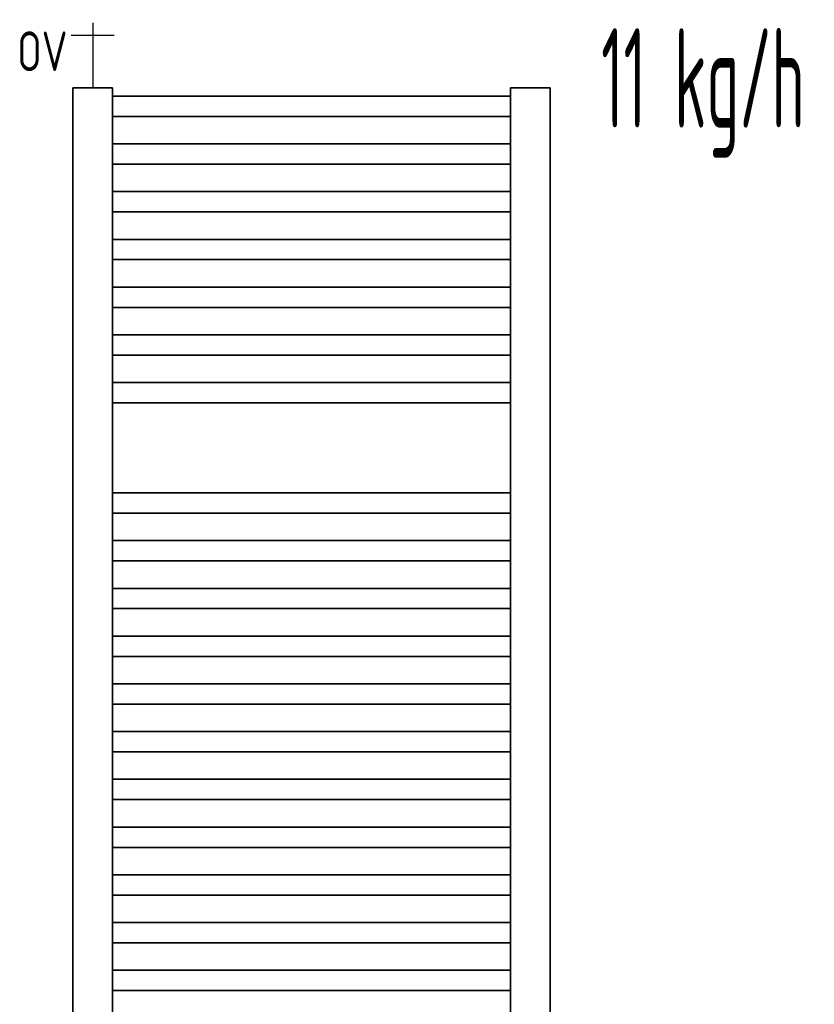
# Model space of a CAD drawing. Header units: millimetres. Extents: x 60394 to 199354, y 20895 to 166073.
# Tile 69 of 256: x 78144 to 79143, y 24632 to 25869. Entities that reach past the tile are written whole.
import ezdxf
from ezdxf.enums import TextEntityAlignment as Align

# ---------------------------------------------------------------- set-up
doc = ezdxf.new("R2010")
doc.units = ezdxf.units.MM
doc.linetypes.add('VERDECKT', pattern=[9.525, 6.35, -3.175])
for name, color, linetype, lineweight in [('JS_VYT_POPIS - OBECNĚ', 7, 'Continuous', 5), ('UT_SCHÉMA_POPIS', 7, 'VERDECKT', 5), ('UT_SCHÉMA_SYMBOLY', 7, 'Continuous', 25), ('UT_ZAŘÍZENÍ - OT', 3, 'Continuous', 35)]:
    doc.layers.add(name, color=color, linetype=linetype, lineweight=lineweight)
doc.styles.add('ISO 2.5', font='isocp.shx', dxfattribs={"width": 0.8, "height": 2.5})
doc.styles.add('VZT_POPIS', font='isocp.shx', dxfattribs={"width": 0.6, "height": 125})

msp = doc.modelspace()

# ---------------------------------------------------------------- linework, layer by layer
at = {"layer": 'UT_SCHÉMA_SYMBOLY'}
for p, q in [((78236, 25865.5), (78236, 25783.6)), ((78263, 25849.5), (78209, 25849.5))]:
    msp.add_line(p, q, dxfattribs=at)
at = {"layer": 'UT_ZAŘÍZENÍ - OT', "linetype": 'Continuous'}
for p, q in [((78211, 23963.6), (78211, 25783.6)), ((78211, 25783.6), (78261, 25783.6)), ((78261, 25783.6), (78261, 23963.6)), ((78761, 23963.6), (78761, 25783.6)), ((78761, 25783.6), (78811, 25783.6)), ((78811, 25783.6), (78811, 23963.6)), ((78761, 25773.3), (78261, 25773.3)), ((78761, 25773.3), (78261, 25773.3)), ((78761, 25773.3), (78261, 25773.3)), ((78761, 25773.3), (78261, 25773.3)), ((78761, 25773.3), (78261, 25773.3)), ((78761, 25773.3), (78261, 25773.3)), ((78761, 25773.3), (78261, 25773.3)), ((78761, 25773.3), (78261, 25773.3)), ((78761, 25773.3), (78261, 25773.3)), ((78761, 25773.3), (78261, 25773.3)), ((78761, 25773.3), (78261, 25773.3)), ((78761, 25773.3), (78261, 25773.3)), ((78761, 25773.3), (78261, 25773.3)), ((78761, 25773.3), (78261, 25773.3)), ((78761, 25773.3), (78261, 25773.3)), ((78761, 25773.3), (78261, 25773.3)), ((78761, 25773.3), (78261, 25773.3)), ((78761, 25773.3), (78261, 25773.3)), ((78761, 25773.3), (78261, 25773.3)), ((78761, 25773.3), (78261, 25773.3)), ((78761, 25773.3), (78261, 25773.3)), ((78761, 25773.3), (78261, 25773.3)), ((78761, 25773.3), (78261, 25773.3)), ((78761, 25773.3), (78261, 25773.3)), ((78761, 25773.3), (78261, 25773.3)), ((78761, 25773.3), (78261, 25773.3)), ((78761, 25773.3), (78261, 25773.3)), ((78761, 25773.3), (78261, 25773.3)), ((78761, 25773.3), (78261, 25773.3)), ((78761, 25773.3), (78261, 25773.3)), ((78761, 25773.3), (78261, 25773.3)), ((78761, 25773.3), (78261, 25773.3)), ((78761, 25773.3), (78261, 25773.3)), ((78761, 25773.3), (78261, 25773.3)), ((78761, 25747.9), (78261, 25747.9)), ((78761, 25747.9), (78261, 25747.9)), ((78761, 25747.9), (78261, 25747.9)), ((78761, 25747.9), (78261, 25747.9)), ((78761, 25747.9), (78261, 25747.9)), ((78761, 25747.9), (78261, 25747.9)), ((78761, 25747.9), (78261, 25747.9)), ((78761, 25747.9), (78261, 25747.9)), ((78761, 25747.9), (78261, 25747.9)), ((78761, 25747.9), (78261, 25747.9)), ((78761, 25747.9), (78261, 25747.9)), ((78761, 25747.9), (78261, 25747.9)), ((78761, 25747.9), (78261, 25747.9)), ((78761, 25747.9), (78261, 25747.9)), ((78761, 25747.9), (78261, 25747.9)), ((78761, 25747.9), (78261, 25747.9)), ((78761, 25747.9), (78261, 25747.9)), ((78761, 25747.9), (78261, 25747.9)), ((78761, 25747.9), (78261, 25747.9)), ((78761, 25747.9), (78261, 25747.9)), ((78761, 25747.9), (78261, 25747.9)), ((78761, 25747.9), (78261, 25747.9)), ((78761, 25747.9), (78261, 25747.9)), ((78761, 25747.9), (78261, 25747.9)), ((78761, 25747.9), (78261, 25747.9)), ((78761, 25747.9), (78261, 25747.9)), ((78761, 25747.9), (78261, 25747.9)), ((78761, 25747.9), (78261, 25747.9)), ((78761, 25747.9), (78261, 25747.9)), ((78761, 25747.9), (78261, 25747.9)), ((78761, 25747.9), (78261, 25747.9)), ((78761, 25747.9), (78261, 25747.9)), ((78761, 25747.9), (78261, 25747.9)), ((78761, 25747.9), (78261, 25747.9)), ((78761, 25713.3), (78261, 25713.3)), ((78761, 25713.3), (78261, 25713.3)), ((78761, 25713.3), (78261, 25713.3)), ((78761, 25713.3), (78261, 25713.3)), ((78761, 25713.3), (78261, 25713.3)), ((78761, 25713.3), (78261, 25713.3)), ((78761, 25713.3), (78261, 25713.3)), ((78761, 25713.3), (78261, 25713.3)), ((78761, 25713.3), (78261, 25713.3)), ((78761, 25713.3), (78261, 25713.3)), ((78761, 25713.3), (78261, 25713.3)), ((78761, 25713.3), (78261, 25713.3)), ((78761, 25713.3), (78261, 25713.3)), ((78761, 25713.3), (78261, 25713.3)), ((78761, 25713.3), (78261, 25713.3)), ((78761, 25713.3), (78261, 25713.3)), ((78761, 25713.3), (78261, 25713.3)), ((78761, 25713.3), (78261, 25713.3)), ((78761, 25713.3), (78261, 25713.3)), ((78761, 25713.3), (78261, 25713.3)), ((78761, 25713.3), (78261, 25713.3)), ((78761, 25713.3), (78261, 25713.3)), ((78761, 25713.3), (78261, 25713.3)), ((78761, 25713.3), (78261, 25713.3)), ((78761, 25713.3), (78261, 25713.3)), ((78761, 25713.3), (78261, 25713.3)), ((78761, 25713.3), (78261, 25713.3)), ((78761, 25713.3), (78261, 25713.3)), ((78761, 25713.3), (78261, 25713.3)), ((78761, 25713.3), (78261, 25713.3)), ((78761, 25713.3), (78261, 25713.3)), ((78761, 25713.3), (78261, 25713.3)), ((78761, 25713.3), (78261, 25713.3)), ((78761, 25713.3), (78261, 25713.3)), ((78761, 25687.9), (78261, 25687.9)), ((78761, 25687.9), (78261, 25687.9)), ((78761, 25687.9), (78261, 25687.9)), ((78761, 25687.9), (78261, 25687.9)), ((78761, 25687.9), (78261, 25687.9)), ((78761, 25687.9), (78261, 25687.9)), ((78761, 25687.9), (78261, 25687.9)), ((78761, 25687.9), (78261, 25687.9)), ((78761, 25687.9), (78261, 25687.9)), ((78761, 25687.9), (78261, 25687.9)), ((78761, 25687.9), (78261, 25687.9)), ((78761, 25687.9), (78261, 25687.9)), ((78761, 25687.9), (78261, 25687.9)), ((78761, 25687.9), (78261, 25687.9)), ((78761, 25687.9), (78261, 25687.9)), ((78761, 25687.9), (78261, 25687.9)), ((78761, 25687.9), (78261, 25687.9)), ((78761, 25687.9), (78261, 25687.9)), ((78761, 25687.9), (78261, 25687.9)), ((78761, 25687.9), (78261, 25687.9)), ((78761, 25687.9), (78261, 25687.9)), ((78761, 25687.9), (78261, 25687.9)), ((78761, 25687.9), (78261, 25687.9)), ((78761, 25687.9), (78261, 25687.9)), ((78761, 25687.9), (78261, 25687.9)), ((78761, 25687.9), (78261, 25687.9)), ((78761, 25687.9), (78261, 25687.9)), ((78761, 25687.9), (78261, 25687.9)), ((78761, 25687.9), (78261, 25687.9)), ((78761, 25687.9), (78261, 25687.9)), ((78761, 25687.9), (78261, 25687.9)), ((78761, 25687.9), (78261, 25687.9)), ((78761, 25687.9), (78261, 25687.9)), ((78761, 25687.9), (78261, 25687.9)), ((78761, 25653.3), (78261, 25653.3)), ((78761, 25653.3), (78261, 25653.3)), ((78761, 25653.3), (78261, 25653.3)), ((78761, 25653.3), (78261, 25653.3)), ((78761, 25653.3), (78261, 25653.3)), ((78761, 25653.3), (78261, 25653.3)), ((78761, 25653.3), (78261, 25653.3)), ((78761, 25653.3), (78261, 25653.3)), ((78761, 25653.3), (78261, 25653.3)), ((78761, 25653.3), (78261, 25653.3)), ((78761, 25653.3), (78261, 25653.3)), ((78761, 25653.3), (78261, 25653.3)), ((78761, 25653.3), (78261, 25653.3)), ((78761, 25653.3), (78261, 25653.3)), ((78761, 25653.3), (78261, 25653.3)), ((78761, 25653.3), (78261, 25653.3)), ((78761, 25653.3), (78261, 25653.3)), ((78761, 25653.3), (78261, 25653.3)), ((78761, 25653.3), (78261, 25653.3)), ((78761, 25653.3), (78261, 25653.3)), ((78761, 25653.3), (78261, 25653.3)), ((78761, 25653.3), (78261, 25653.3)), ((78761, 25653.3), (78261, 25653.3)), ((78761, 25653.3), (78261, 25653.3)), ((78761, 25653.3), (78261, 25653.3)), ((78761, 25653.3), (78261, 25653.3)), ((78761, 25653.3), (78261, 25653.3)), ((78761, 25653.3), (78261, 25653.3)), ((78761, 25653.3), (78261, 25653.3)), ((78761, 25653.3), (78261, 25653.3)), ((78761, 25653.3), (78261, 25653.3)), ((78761, 25653.3), (78261, 25653.3)), ((78761, 25653.3), (78261, 25653.3)), ((78761, 25653.3), (78261, 25653.3)), ((78761, 25627.9), (78261, 25627.9)), ((78761, 25627.9), (78261, 25627.9)), ((78761, 25627.9), (78261, 25627.9)), ((78761, 25627.9), (78261, 25627.9)), ((78761, 25627.9), (78261, 25627.9)), ((78761, 25627.9), (78261, 25627.9)), ((78761, 25627.9), (78261, 25627.9)), ((78761, 25627.9), (78261, 25627.9)), ((78761, 25627.9), (78261, 25627.9)), ((78761, 25627.9), (78261, 25627.9)), ((78761, 25627.9), (78261, 25627.9)), ((78761, 25627.9), (78261, 25627.9)), ((78761, 25627.9), (78261, 25627.9)), ((78761, 25627.9), (78261, 25627.9)), ((78761, 25627.9), (78261, 25627.9)), ((78761, 25627.9), (78261, 25627.9)), ((78761, 25627.9), (78261, 25627.9)), ((78761, 25627.9), (78261, 25627.9)), ((78761, 25627.9), (78261, 25627.9)), ((78761, 25627.9), (78261, 25627.9)), ((78761, 25627.9), (78261, 25627.9)), ((78761, 25627.9), (78261, 25627.9)), ((78761, 25627.9), (78261, 25627.9)), ((78761, 25627.9), (78261, 25627.9)), ((78761, 25627.9), (78261, 25627.9)), ((78761, 25627.9), (78261, 25627.9)), ((78761, 25627.9), (78261, 25627.9)), ((78761, 25627.9), (78261, 25627.9)), ((78761, 25627.9), (78261, 25627.9)), ((78761, 25627.9), (78261, 25627.9)), ((78761, 25627.9), (78261, 25627.9)), ((78761, 25627.9), (78261, 25627.9)), ((78761, 25627.9), (78261, 25627.9)), ((78761, 25627.9), (78261, 25627.9)), ((78761, 25593.3), (78261, 25593.3)), ((78761, 25593.3), (78261, 25593.3)), ((78761, 25593.3), (78261, 25593.3)), ((78761, 25593.3), (78261, 25593.3)), ((78761, 25593.3), (78261, 25593.3)), ((78761, 25593.3), (78261, 25593.3)), ((78761, 25593.3), (78261, 25593.3)), ((78761, 25593.3), (78261, 25593.3)), ((78761, 25593.3), (78261, 25593.3)), ((78761, 25593.3), (78261, 25593.3)), ((78761, 25593.3), (78261, 25593.3)), ((78761, 25593.3), (78261, 25593.3)), ((78761, 25593.3), (78261, 25593.3)), ((78761, 25593.3), (78261, 25593.3)), ((78761, 25593.3), (78261, 25593.3)), ((78761, 25593.3), (78261, 25593.3)), ((78761, 25593.3), (78261, 25593.3)), ((78761, 25593.3), (78261, 25593.3)), ((78761, 25593.3), (78261, 25593.3)), ((78761, 25593.3), (78261, 25593.3)), ((78761, 25593.3), (78261, 25593.3)), ((78761, 25593.3), (78261, 25593.3)), ((78761, 25593.3), (78261, 25593.3)), ((78761, 25593.3), (78261, 25593.3)), ((78761, 25593.3), (78261, 25593.3)), ((78761, 25593.3), (78261, 25593.3)), ((78761, 25593.3), (78261, 25593.3)), ((78761, 25593.3), (78261, 25593.3)), ((78761, 25593.3), (78261, 25593.3)), ((78761, 25593.3), (78261, 25593.3)), ((78761, 25593.3), (78261, 25593.3)), ((78761, 25593.3), (78261, 25593.3)), ((78761, 25593.3), (78261, 25593.3)), ((78761, 25593.3), (78261, 25593.3)), ((78761, 25567.9), (78261, 25567.9)), ((78761, 25567.9), (78261, 25567.9)), ((78761, 25567.9), (78261, 25567.9)), ((78761, 25567.9), (78261, 25567.9)), ((78761, 25567.9), (78261, 25567.9)), ((78761, 25567.9), (78261, 25567.9)), ((78761, 25567.9), (78261, 25567.9)), ((78761, 25567.9), (78261, 25567.9)), ((78761, 25567.9), (78261, 25567.9)), ((78761, 25567.9), (78261, 25567.9)), ((78761, 25567.9), (78261, 25567.9)), ((78761, 25567.9), (78261, 25567.9)), ((78761, 25567.9), (78261, 25567.9)), ((78761, 25567.9), (78261, 25567.9)), ((78761, 25567.9), (78261, 25567.9)), ((78761, 25567.9), (78261, 25567.9)), ((78761, 25567.9), (78261, 25567.9)), ((78761, 25567.9), (78261, 25567.9)), ((78761, 25567.9), (78261, 25567.9)), ((78761, 25567.9), (78261, 25567.9)), ((78761, 25567.9), (78261, 25567.9)), ((78761, 25567.9), (78261, 25567.9)), ((78761, 25567.9), (78261, 25567.9)), ((78761, 25567.9), (78261, 25567.9)), ((78761, 25567.9), (78261, 25567.9)), ((78761, 25567.9), (78261, 25567.9)), ((78761, 25567.9), (78261, 25567.9)), ((78761, 25567.9), (78261, 25567.9)), ((78761, 25567.9), (78261, 25567.9)), ((78761, 25567.9), (78261, 25567.9)), ((78761, 25567.9), (78261, 25567.9)), ((78761, 25567.9), (78261, 25567.9)), ((78761, 25567.9), (78261, 25567.9)), ((78761, 25567.9), (78261, 25567.9)), ((78761, 25533.3), (78261, 25533.3)), ((78761, 25533.3), (78261, 25533.3)), ((78761, 25533.3), (78261, 25533.3)), ((78761, 25533.3), (78261, 25533.3)), ((78761, 25533.3), (78261, 25533.3)), ((78761, 25533.3), (78261, 25533.3)), ((78761, 25533.3), (78261, 25533.3)), ((78761, 25533.3), (78261, 25533.3)), ((78761, 25533.3), (78261, 25533.3)), ((78761, 25533.3), (78261, 25533.3)), ((78761, 25533.3), (78261, 25533.3)), ((78761, 25533.3), (78261, 25533.3)), ((78761, 25533.3), (78261, 25533.3)), ((78761, 25533.3), (78261, 25533.3)), ((78761, 25533.3), (78261, 25533.3)), ((78761, 25533.3), (78261, 25533.3)), ((78761, 25533.3), (78261, 25533.3)), ((78761, 25533.3), (78261, 25533.3)), ((78761, 25533.3), (78261, 25533.3)), ((78761, 25533.3), (78261, 25533.3)), ((78761, 25533.3), (78261, 25533.3)), ((78761, 25533.3), (78261, 25533.3)), ((78761, 25533.3), (78261, 25533.3)), ((78761, 25533.3), (78261, 25533.3)), ((78761, 25533.3), (78261, 25533.3)), ((78761, 25533.3), (78261, 25533.3)), ((78761, 25533.3), (78261, 25533.3)), ((78761, 25533.3), (78261, 25533.3)), ((78761, 25533.3), (78261, 25533.3)), ((78761, 25533.3), (78261, 25533.3)), ((78761, 25533.3), (78261, 25533.3)), ((78761, 25533.3), (78261, 25533.3)), ((78761, 25533.3), (78261, 25533.3)), ((78761, 25533.3), (78261, 25533.3)), ((78761, 25507.9), (78261, 25507.9)), ((78761, 25507.9), (78261, 25507.9)), ((78761, 25507.9), (78261, 25507.9)), ((78761, 25507.9), (78261, 25507.9)), ((78761, 25507.9), (78261, 25507.9)), ((78761, 25507.9), (78261, 25507.9)), ((78761, 25507.9), (78261, 25507.9)), ((78761, 25507.9), (78261, 25507.9)), ((78761, 25507.9), (78261, 25507.9)), ((78761, 25507.9), (78261, 25507.9)), ((78761, 25507.9), (78261, 25507.9)), ((78761, 25507.9), (78261, 25507.9)), ((78761, 25507.9), (78261, 25507.9)), ((78761, 25507.9), (78261, 25507.9)), ((78761, 25507.9), (78261, 25507.9)), ((78761, 25507.9), (78261, 25507.9)), ((78761, 25507.9), (78261, 25507.9)), ((78761, 25507.9), (78261, 25507.9)), ((78761, 25507.9), (78261, 25507.9)), ((78761, 25507.9), (78261, 25507.9)), ((78761, 25507.9), (78261, 25507.9)), ((78761, 25507.9), (78261, 25507.9)), ((78761, 25507.9), (78261, 25507.9)), ((78761, 25507.9), (78261, 25507.9)), ((78761, 25507.9), (78261, 25507.9)), ((78761, 25507.9), (78261, 25507.9)), ((78761, 25507.9), (78261, 25507.9)), ((78761, 25507.9), (78261, 25507.9)), ((78761, 25507.9), (78261, 25507.9)), ((78761, 25507.9), (78261, 25507.9)), ((78761, 25507.9), (78261, 25507.9)), ((78761, 25507.9), (78261, 25507.9)), ((78761, 25507.9), (78261, 25507.9)), ((78761, 25507.9), (78261, 25507.9)), ((78761, 25473.3), (78261, 25473.3)), ((78761, 25473.3), (78261, 25473.3)), ((78761, 25473.3), (78261, 25473.3)), ((78761, 25473.3), (78261, 25473.3)), ((78761, 25473.3), (78261, 25473.3)), ((78761, 25473.3), (78261, 25473.3)), ((78761, 25473.3), (78261, 25473.3)), ((78761, 25473.3), (78261, 25473.3)), ((78761, 25473.3), (78261, 25473.3)), ((78761, 25473.3), (78261, 25473.3)), ((78761, 25473.3), (78261, 25473.3)), ((78761, 25473.3), (78261, 25473.3)), ((78761, 25473.3), (78261, 25473.3)), ((78761, 25473.3), (78261, 25473.3)), ((78761, 25473.3), (78261, 25473.3)), ((78761, 25473.3), (78261, 25473.3)), ((78761, 25473.3), (78261, 25473.3)), ((78761, 25473.3), (78261, 25473.3)), ((78761, 25473.3), (78261, 25473.3)), ((78761, 25473.3), (78261, 25473.3)), ((78761, 25473.3), (78261, 25473.3)), ((78761, 25473.3), (78261, 25473.3)), ((78761, 25473.3), (78261, 25473.3)), ((78761, 25473.3), (78261, 25473.3)), ((78761, 25473.3), (78261, 25473.3)), ((78761, 25473.3), (78261, 25473.3)), ((78761, 25473.3), (78261, 25473.3)), ((78761, 25473.3), (78261, 25473.3)), ((78761, 25473.3), (78261, 25473.3)), ((78761, 25473.3), (78261, 25473.3)), ((78761, 25473.3), (78261, 25473.3)), ((78761, 25473.3), (78261, 25473.3)), ((78761, 25473.3), (78261, 25473.3)), ((78761, 25473.3), (78261, 25473.3)), ((78761, 25447.9), (78261, 25447.9)), ((78761, 25447.9), (78261, 25447.9)), ((78761, 25447.9), (78261, 25447.9)), ((78761, 25447.9), (78261, 25447.9)), ((78761, 25447.9), (78261, 25447.9)), ((78761, 25447.9), (78261, 25447.9)), ((78761, 25447.9), (78261, 25447.9)), ((78761, 25447.9), (78261, 25447.9)), ((78761, 25447.9), (78261, 25447.9)), ((78761, 25447.9), (78261, 25447.9)), ((78761, 25447.9), (78261, 25447.9)), ((78761, 25447.9), (78261, 25447.9)), ((78761, 25447.9), (78261, 25447.9)), ((78761, 25447.9), (78261, 25447.9)), ((78761, 25447.9), (78261, 25447.9)), ((78761, 25447.9), (78261, 25447.9)), ((78761, 25447.9), (78261, 25447.9)), ((78761, 25447.9), (78261, 25447.9)), ((78761, 25447.9), (78261, 25447.9)), ((78761, 25447.9), (78261, 25447.9)), ((78761, 25447.9), (78261, 25447.9)), ((78761, 25447.9), (78261, 25447.9)), ((78761, 25447.9), (78261, 25447.9)), ((78761, 25447.9), (78261, 25447.9)), ((78761, 25447.9), (78261, 25447.9)), ((78761, 25447.9), (78261, 25447.9)), ((78761, 25447.9), (78261, 25447.9)), ((78761, 25447.9), (78261, 25447.9)), ((78761, 25447.9), (78261, 25447.9)), ((78761, 25447.9), (78261, 25447.9)), ((78761, 25447.9), (78261, 25447.9)), ((78761, 25447.9), (78261, 25447.9)), ((78761, 25447.9), (78261, 25447.9)), ((78761, 25447.9), (78261, 25447.9)), ((78761, 25413.3), (78261, 25413.3)), ((78761, 25413.3), (78261, 25413.3)), ((78761, 25413.3), (78261, 25413.3)), ((78761, 25413.3), (78261, 25413.3)), ((78761, 25413.3), (78261, 25413.3)), ((78761, 25413.3), (78261, 25413.3)), ((78761, 25413.3), (78261, 25413.3)), ((78761, 25413.3), (78261, 25413.3)), ((78761, 25413.3), (78261, 25413.3)), ((78761, 25413.3), (78261, 25413.3)), ((78761, 25413.3), (78261, 25413.3)), ((78761, 25413.3), (78261, 25413.3)), ((78761, 25413.3), (78261, 25413.3)), ((78761, 25413.3), (78261, 25413.3)), ((78761, 25413.3), (78261, 25413.3)), ((78761, 25413.3), (78261, 25413.3)), ((78761, 25413.3), (78261, 25413.3)), ((78761, 25413.3), (78261, 25413.3)), ((78761, 25413.3), (78261, 25413.3)), ((78761, 25413.3), (78261, 25413.3)), ((78761, 25413.3), (78261, 25413.3)), ((78761, 25413.3), (78261, 25413.3)), ((78761, 25413.3), (78261, 25413.3)), ((78761, 25413.3), (78261, 25413.3)), ((78761, 25413.3), (78261, 25413.3)), ((78761, 25413.3), (78261, 25413.3)), ((78761, 25413.3), (78261, 25413.3)), ((78761, 25413.3), (78261, 25413.3)), ((78761, 25413.3), (78261, 25413.3)), ((78761, 25413.3), (78261, 25413.3)), ((78761, 25413.3), (78261, 25413.3)), ((78761, 25413.3), (78261, 25413.3)), ((78761, 25413.3), (78261, 25413.3)), ((78761, 25413.3), (78261, 25413.3)), ((78761, 25387.9), (78261, 25387.9)), ((78761, 25387.9), (78261, 25387.9)), ((78761, 25387.9), (78261, 25387.9)), ((78761, 25387.9), (78261, 25387.9)), ((78761, 25387.9), (78261, 25387.9)), ((78761, 25387.9), (78261, 25387.9)), ((78761, 25387.9), (78261, 25387.9)), ((78761, 25387.9), (78261, 25387.9)), ((78761, 25387.9), (78261, 25387.9)), ((78761, 25387.9), (78261, 25387.9)), ((78761, 25387.9), (78261, 25387.9)), ((78761, 25387.9), (78261, 25387.9)), ((78761, 25387.9), (78261, 25387.9)), ((78761, 25387.9), (78261, 25387.9)), ((78761, 25387.9), (78261, 25387.9)), ((78761, 25387.9), (78261, 25387.9)), ((78761, 25387.9), (78261, 25387.9)), ((78761, 25387.9), (78261, 25387.9)), ((78761, 25387.9), (78261, 25387.9)), ((78761, 25387.9), (78261, 25387.9)), ((78761, 25387.9), (78261, 25387.9)), ((78761, 25387.9), (78261, 25387.9)), ((78761, 25387.9), (78261, 25387.9)), ((78761, 25387.9), (78261, 25387.9)), ((78761, 25387.9), (78261, 25387.9)), ((78761, 25387.9), (78261, 25387.9)), ((78761, 25387.9), (78261, 25387.9)), ((78761, 25387.9), (78261, 25387.9)), ((78761, 25387.9), (78261, 25387.9)), ((78761, 25387.9), (78261, 25387.9)), ((78761, 25387.9), (78261, 25387.9)), ((78761, 25387.9), (78261, 25387.9)), ((78761, 25387.9), (78261, 25387.9)), ((78761, 25387.9), (78261, 25387.9)), ((78761, 25274.8), (78261, 25274.8)), ((78761, 25274.8), (78261, 25274.8)), ((78761, 25274.8), (78261, 25274.8)), ((78761, 25274.8), (78261, 25274.8)), ((78761, 25274.8), (78261, 25274.8)), ((78761, 25274.8), (78261, 25274.8)), ((78761, 25274.8), (78261, 25274.8)), ((78761, 25274.8), (78261, 25274.8)), ((78761, 25274.8), (78261, 25274.8)), ((78761, 25274.8), (78261, 25274.8)), ((78761, 25274.8), (78261, 25274.8)), ((78761, 25274.8), (78261, 25274.8)), ((78761, 25274.8), (78261, 25274.8)), ((78761, 25274.8), (78261, 25274.8)), ((78761, 25274.8), (78261, 25274.8)), ((78761, 25274.8), (78261, 25274.8)), ((78761, 25274.8), (78261, 25274.8)), ((78761, 25274.8), (78261, 25274.8)), ((78761, 25274.8), (78261, 25274.8)), ((78761, 25274.8), (78261, 25274.8)), ((78761, 25274.8), (78261, 25274.8)), ((78761, 25274.8), (78261, 25274.8)), ((78761, 25274.8), (78261, 25274.8)), ((78761, 25274.8), (78261, 25274.8)), ((78761, 25274.8), (78261, 25274.8)), ((78761, 25274.8), (78261, 25274.8)), ((78761, 25274.8), (78261, 25274.8)), ((78761, 25274.8), (78261, 25274.8)), ((78761, 25274.8), (78261, 25274.8)), ((78761, 25274.8), (78261, 25274.8)), ((78761, 25274.8), (78261, 25274.8)), ((78761, 25274.8), (78261, 25274.8)), ((78761, 25274.8), (78261, 25274.8)), ((78761, 25274.8), (78261, 25274.8)), ((78761, 25249.3), (78261, 25249.3)), ((78761, 25249.3), (78261, 25249.3)), ((78761, 25249.3), (78261, 25249.3)), ((78761, 25249.3), (78261, 25249.3)), ((78761, 25249.3), (78261, 25249.3)), ((78761, 25249.3), (78261, 25249.3)), ((78761, 25249.3), (78261, 25249.3)), ((78761, 25249.3), (78261, 25249.3)), ((78761, 25249.3), (78261, 25249.3)), ((78761, 25249.3), (78261, 25249.3)), ((78761, 25249.3), (78261, 25249.3)), ((78761, 25249.3), (78261, 25249.3)), ((78761, 25249.3), (78261, 25249.3)), ((78761, 25249.3), (78261, 25249.3)), ((78761, 25249.3), (78261, 25249.3)), ((78761, 25249.3), (78261, 25249.3)), ((78761, 25249.3), (78261, 25249.3)), ((78761, 25249.3), (78261, 25249.3)), ((78761, 25249.3), (78261, 25249.3)), ((78761, 25249.3), (78261, 25249.3)), ((78761, 25249.3), (78261, 25249.3)), ((78761, 25249.3), (78261, 25249.3)), ((78761, 25249.3), (78261, 25249.3)), ((78761, 25249.3), (78261, 25249.3)), ((78761, 25249.3), (78261, 25249.3)), ((78761, 25249.3), (78261, 25249.3)), ((78761, 25249.3), (78261, 25249.3)), ((78761, 25249.3), (78261, 25249.3)), ((78761, 25249.3), (78261, 25249.3)), ((78761, 25249.3), (78261, 25249.3)), ((78761, 25249.3), (78261, 25249.3)), ((78761, 25249.3), (78261, 25249.3)), ((78761, 25249.3), (78261, 25249.3)), ((78761, 25249.3), (78261, 25249.3)), ((78761, 25214.8), (78261, 25214.8)), ((78761, 25214.8), (78261, 25214.8)), ((78761, 25214.8), (78261, 25214.8)), ((78761, 25214.8), (78261, 25214.8)), ((78761, 25214.8), (78261, 25214.8)), ((78761, 25214.8), (78261, 25214.8)), ((78761, 25214.8), (78261, 25214.8)), ((78761, 25214.8), (78261, 25214.8)), ((78761, 25214.8), (78261, 25214.8)), ((78761, 25214.8), (78261, 25214.8)), ((78761, 25214.8), (78261, 25214.8)), ((78761, 25214.8), (78261, 25214.8)), ((78761, 25214.8), (78261, 25214.8)), ((78761, 25214.8), (78261, 25214.8)), ((78761, 25214.8), (78261, 25214.8)), ((78761, 25214.8), (78261, 25214.8)), ((78761, 25214.8), (78261, 25214.8)), ((78761, 25214.8), (78261, 25214.8)), ((78761, 25214.8), (78261, 25214.8)), ((78761, 25214.8), (78261, 25214.8)), ((78761, 25214.8), (78261, 25214.8)), ((78761, 25214.8), (78261, 25214.8)), ((78761, 25214.8), (78261, 25214.8)), ((78761, 25214.8), (78261, 25214.8)), ((78761, 25214.8), (78261, 25214.8)), ((78761, 25214.8), (78261, 25214.8)), ((78761, 25214.8), (78261, 25214.8)), ((78761, 25214.8), (78261, 25214.8)), ((78761, 25214.8), (78261, 25214.8)), ((78761, 25214.8), (78261, 25214.8)), ((78761, 25214.8), (78261, 25214.8)), ((78761, 25214.8), (78261, 25214.8)), ((78761, 25214.8), (78261, 25214.8)), ((78761, 25214.8), (78261, 25214.8)), ((78761, 25189.3), (78261, 25189.3)), ((78761, 25189.3), (78261, 25189.3)), ((78761, 25189.3), (78261, 25189.3)), ((78761, 25189.3), (78261, 25189.3)), ((78761, 25189.3), (78261, 25189.3)), ((78761, 25189.3), (78261, 25189.3)), ((78761, 25189.3), (78261, 25189.3)), ((78761, 25189.3), (78261, 25189.3)), ((78761, 25189.3), (78261, 25189.3)), ((78761, 25189.3), (78261, 25189.3)), ((78761, 25189.3), (78261, 25189.3)), ((78761, 25189.3), (78261, 25189.3)), ((78761, 25189.3), (78261, 25189.3)), ((78761, 25189.3), (78261, 25189.3)), ((78761, 25189.3), (78261, 25189.3)), ((78761, 25189.3), (78261, 25189.3)), ((78761, 25189.3), (78261, 25189.3)), ((78761, 25189.3), (78261, 25189.3)), ((78761, 25189.3), (78261, 25189.3)), ((78761, 25189.3), (78261, 25189.3)), ((78761, 25189.3), (78261, 25189.3)), ((78761, 25189.3), (78261, 25189.3)), ((78761, 25189.3), (78261, 25189.3)), ((78761, 25189.3), (78261, 25189.3)), ((78761, 25189.3), (78261, 25189.3)), ((78761, 25189.3), (78261, 25189.3)), ((78761, 25189.3), (78261, 25189.3)), ((78761, 25189.3), (78261, 25189.3)), ((78761, 25189.3), (78261, 25189.3)), ((78761, 25189.3), (78261, 25189.3)), ((78761, 25189.3), (78261, 25189.3)), ((78761, 25189.3), (78261, 25189.3)), ((78761, 25189.3), (78261, 25189.3)), ((78761, 25189.3), (78261, 25189.3)), ((78761, 25154.8), (78261, 25154.8)), ((78761, 25154.8), (78261, 25154.8)), ((78761, 25154.8), (78261, 25154.8)), ((78761, 25154.8), (78261, 25154.8)), ((78761, 25154.8), (78261, 25154.8)), ((78761, 25154.8), (78261, 25154.8)), ((78761, 25154.8), (78261, 25154.8)), ((78761, 25154.8), (78261, 25154.8)), ((78761, 25154.8), (78261, 25154.8)), ((78761, 25154.8), (78261, 25154.8)), ((78761, 25154.8), (78261, 25154.8)), ((78761, 25154.8), (78261, 25154.8)), ((78761, 25154.8), (78261, 25154.8)), ((78761, 25154.8), (78261, 25154.8)), ((78761, 25154.8), (78261, 25154.8)), ((78761, 25154.8), (78261, 25154.8)), ((78761, 25154.8), (78261, 25154.8)), ((78761, 25154.8), (78261, 25154.8)), ((78761, 25154.8), (78261, 25154.8)), ((78761, 25154.8), (78261, 25154.8)), ((78761, 25154.8), (78261, 25154.8)), ((78761, 25154.8), (78261, 25154.8)), ((78761, 25154.8), (78261, 25154.8)), ((78761, 25154.8), (78261, 25154.8)), ((78761, 25154.8), (78261, 25154.8)), ((78761, 25154.8), (78261, 25154.8)), ((78761, 25154.8), (78261, 25154.8)), ((78761, 25154.8), (78261, 25154.8)), ((78761, 25154.8), (78261, 25154.8)), ((78761, 25154.8), (78261, 25154.8)), ((78761, 25154.8), (78261, 25154.8)), ((78761, 25154.8), (78261, 25154.8)), ((78761, 25154.8), (78261, 25154.8)), ((78761, 25154.8), (78261, 25154.8)), ((78761, 25129.3), (78261, 25129.3)), ((78761, 25129.3), (78261, 25129.3)), ((78761, 25129.3), (78261, 25129.3)), ((78761, 25129.3), (78261, 25129.3)), ((78761, 25129.3), (78261, 25129.3)), ((78761, 25129.3), (78261, 25129.3)), ((78761, 25129.3), (78261, 25129.3)), ((78761, 25129.3), (78261, 25129.3)), ((78761, 25129.3), (78261, 25129.3)), ((78761, 25129.3), (78261, 25129.3)), ((78761, 25129.3), (78261, 25129.3)), ((78761, 25129.3), (78261, 25129.3)), ((78761, 25129.3), (78261, 25129.3)), ((78761, 25129.3), (78261, 25129.3)), ((78761, 25129.3), (78261, 25129.3)), ((78761, 25129.3), (78261, 25129.3)), ((78761, 25129.3), (78261, 25129.3)), ((78761, 25129.3), (78261, 25129.3)), ((78761, 25129.3), (78261, 25129.3)), ((78761, 25129.3), (78261, 25129.3)), ((78761, 25129.3), (78261, 25129.3)), ((78761, 25129.3), (78261, 25129.3)), ((78761, 25129.3), (78261, 25129.3)), ((78761, 25129.3), (78261, 25129.3)), ((78761, 25129.3), (78261, 25129.3)), ((78761, 25129.3), (78261, 25129.3)), ((78761, 25129.3), (78261, 25129.3)), ((78761, 25129.3), (78261, 25129.3)), ((78761, 25129.3), (78261, 25129.3)), ((78761, 25129.3), (78261, 25129.3)), ((78761, 25129.3), (78261, 25129.3)), ((78761, 25129.3), (78261, 25129.3)), ((78761, 25129.3), (78261, 25129.3)), ((78761, 25129.3), (78261, 25129.3)), ((78761, 25094.8), (78261, 25094.8)), ((78761, 25094.8), (78261, 25094.8)), ((78761, 25094.8), (78261, 25094.8)), ((78761, 25094.8), (78261, 25094.8)), ((78761, 25094.8), (78261, 25094.8)), ((78761, 25094.8), (78261, 25094.8)), ((78761, 25094.8), (78261, 25094.8)), ((78761, 25094.8), (78261, 25094.8)), ((78761, 25094.8), (78261, 25094.8)), ((78761, 25094.8), (78261, 25094.8)), ((78761, 25094.8), (78261, 25094.8)), ((78761, 25094.8), (78261, 25094.8)), ((78761, 25094.8), (78261, 25094.8)), ((78761, 25094.8), (78261, 25094.8)), ((78761, 25094.8), (78261, 25094.8)), ((78761, 25094.8), (78261, 25094.8)), ((78761, 25094.8), (78261, 25094.8)), ((78761, 25094.8), (78261, 25094.8)), ((78761, 25094.8), (78261, 25094.8)), ((78761, 25094.8), (78261, 25094.8)), ((78761, 25094.8), (78261, 25094.8)), ((78761, 25094.8), (78261, 25094.8)), ((78761, 25094.8), (78261, 25094.8)), ((78761, 25094.8), (78261, 25094.8)), ((78761, 25094.8), (78261, 25094.8)), ((78761, 25094.8), (78261, 25094.8)), ((78761, 25094.8), (78261, 25094.8)), ((78761, 25094.8), (78261, 25094.8)), ((78761, 25094.8), (78261, 25094.8)), ((78761, 25094.8), (78261, 25094.8)), ((78761, 25094.8), (78261, 25094.8)), ((78761, 25094.8), (78261, 25094.8)), ((78761, 25094.8), (78261, 25094.8)), ((78761, 25094.8), (78261, 25094.8)), ((78761, 25069.3), (78261, 25069.3)), ((78761, 25069.3), (78261, 25069.3)), ((78761, 25069.3), (78261, 25069.3)), ((78761, 25069.3), (78261, 25069.3)), ((78761, 25069.3), (78261, 25069.3)), ((78761, 25069.3), (78261, 25069.3)), ((78761, 25069.3), (78261, 25069.3)), ((78761, 25069.3), (78261, 25069.3)), ((78761, 25069.3), (78261, 25069.3)), ((78761, 25069.3), (78261, 25069.3)), ((78761, 25069.3), (78261, 25069.3)), ((78761, 25069.3), (78261, 25069.3)), ((78761, 25069.3), (78261, 25069.3)), ((78761, 25069.3), (78261, 25069.3)), ((78761, 25069.3), (78261, 25069.3)), ((78761, 25069.3), (78261, 25069.3)), ((78761, 25069.3), (78261, 25069.3)), ((78761, 25069.3), (78261, 25069.3)), ((78761, 25069.3), (78261, 25069.3)), ((78761, 25069.3), (78261, 25069.3)), ((78761, 25069.3), (78261, 25069.3)), ((78761, 25069.3), (78261, 25069.3)), ((78761, 25069.3), (78261, 25069.3)), ((78761, 25069.3), (78261, 25069.3)), ((78761, 25069.3), (78261, 25069.3)), ((78761, 25069.3), (78261, 25069.3)), ((78761, 25069.3), (78261, 25069.3)), ((78761, 25069.3), (78261, 25069.3)), ((78761, 25069.3), (78261, 25069.3)), ((78761, 25069.3), (78261, 25069.3)), ((78761, 25069.3), (78261, 25069.3)), ((78761, 25069.3), (78261, 25069.3)), ((78761, 25069.3), (78261, 25069.3)), ((78761, 25069.3), (78261, 25069.3)), ((78761, 25034.8), (78261, 25034.8)), ((78761, 25034.8), (78261, 25034.8)), ((78761, 25034.8), (78261, 25034.8)), ((78761, 25034.8), (78261, 25034.8)), ((78761, 25034.8), (78261, 25034.8)), ((78761, 25034.8), (78261, 25034.8)), ((78761, 25034.8), (78261, 25034.8)), ((78761, 25034.8), (78261, 25034.8)), ((78761, 25034.8), (78261, 25034.8)), ((78761, 25034.8), (78261, 25034.8)), ((78761, 25034.8), (78261, 25034.8)), ((78761, 25034.8), (78261, 25034.8)), ((78761, 25034.8), (78261, 25034.8)), ((78761, 25034.8), (78261, 25034.8)), ((78761, 25034.8), (78261, 25034.8)), ((78761, 25034.8), (78261, 25034.8)), ((78761, 25034.8), (78261, 25034.8)), ((78761, 25034.8), (78261, 25034.8)), ((78761, 25034.8), (78261, 25034.8)), ((78761, 25034.8), (78261, 25034.8)), ((78761, 25034.8), (78261, 25034.8)), ((78761, 25034.8), (78261, 25034.8)), ((78761, 25034.8), (78261, 25034.8)), ((78761, 25034.8), (78261, 25034.8)), ((78761, 25034.8), (78261, 25034.8)), ((78761, 25034.8), (78261, 25034.8)), ((78761, 25034.8), (78261, 25034.8)), ((78761, 25034.8), (78261, 25034.8)), ((78761, 25034.8), (78261, 25034.8)), ((78761, 25034.8), (78261, 25034.8)), ((78761, 25034.8), (78261, 25034.8)), ((78761, 25034.8), (78261, 25034.8)), ((78761, 25034.8), (78261, 25034.8)), ((78761, 25034.8), (78261, 25034.8)), ((78761, 25009.3), (78261, 25009.3)), ((78761, 25009.3), (78261, 25009.3)), ((78761, 25009.3), (78261, 25009.3)), ((78761, 25009.3), (78261, 25009.3)), ((78761, 25009.3), (78261, 25009.3)), ((78761, 25009.3), (78261, 25009.3)), ((78761, 25009.3), (78261, 25009.3)), ((78761, 25009.3), (78261, 25009.3)), ((78761, 25009.3), (78261, 25009.3)), ((78761, 25009.3), (78261, 25009.3)), ((78761, 25009.3), (78261, 25009.3)), ((78761, 25009.3), (78261, 25009.3)), ((78761, 25009.3), (78261, 25009.3)), ((78761, 25009.3), (78261, 25009.3)), ((78761, 25009.3), (78261, 25009.3)), ((78761, 25009.3), (78261, 25009.3)), ((78761, 25009.3), (78261, 25009.3)), ((78761, 25009.3), (78261, 25009.3)), ((78761, 25009.3), (78261, 25009.3)), ((78761, 25009.3), (78261, 25009.3)), ((78761, 25009.3), (78261, 25009.3)), ((78761, 25009.3), (78261, 25009.3)), ((78761, 25009.3), (78261, 25009.3)), ((78761, 25009.3), (78261, 25009.3)), ((78761, 25009.3), (78261, 25009.3)), ((78761, 25009.3), (78261, 25009.3)), ((78761, 25009.3), (78261, 25009.3)), ((78761, 25009.3), (78261, 25009.3)), ((78761, 25009.3), (78261, 25009.3)), ((78761, 25009.3), (78261, 25009.3)), ((78761, 25009.3), (78261, 25009.3)), ((78761, 25009.3), (78261, 25009.3)), ((78761, 25009.3), (78261, 25009.3)), ((78761, 25009.3), (78261, 25009.3)), ((78761, 24974.8), (78261, 24974.8)), ((78761, 24974.8), (78261, 24974.8)), ((78761, 24974.8), (78261, 24974.8)), ((78761, 24974.8), (78261, 24974.8)), ((78761, 24974.8), (78261, 24974.8)), ((78761, 24974.8), (78261, 24974.8)), ((78761, 24974.8), (78261, 24974.8)), ((78761, 24974.8), (78261, 24974.8)), ((78761, 24974.8), (78261, 24974.8)), ((78761, 24974.8), (78261, 24974.8)), ((78761, 24974.8), (78261, 24974.8)), ((78761, 24974.8), (78261, 24974.8)), ((78761, 24974.8), (78261, 24974.8)), ((78761, 24974.8), (78261, 24974.8)), ((78761, 24974.8), (78261, 24974.8)), ((78761, 24974.8), (78261, 24974.8)), ((78761, 24974.8), (78261, 24974.8)), ((78761, 24974.8), (78261, 24974.8)), ((78761, 24974.8), (78261, 24974.8)), ((78761, 24974.8), (78261, 24974.8)), ((78761, 24974.8), (78261, 24974.8)), ((78761, 24974.8), (78261, 24974.8)), ((78761, 24974.8), (78261, 24974.8)), ((78761, 24974.8), (78261, 24974.8)), ((78761, 24974.8), (78261, 24974.8)), ((78761, 24974.8), (78261, 24974.8)), ((78761, 24974.8), (78261, 24974.8)), ((78761, 24974.8), (78261, 24974.8)), ((78761, 24974.8), (78261, 24974.8)), ((78761, 24974.8), (78261, 24974.8)), ((78761, 24974.8), (78261, 24974.8)), ((78761, 24974.8), (78261, 24974.8)), ((78761, 24974.8), (78261, 24974.8)), ((78761, 24974.8), (78261, 24974.8)), ((78761, 24949.3), (78261, 24949.3)), ((78761, 24949.3), (78261, 24949.3)), ((78761, 24949.3), (78261, 24949.3)), ((78761, 24949.3), (78261, 24949.3)), ((78761, 24949.3), (78261, 24949.3)), ((78761, 24949.3), (78261, 24949.3)), ((78761, 24949.3), (78261, 24949.3)), ((78761, 24949.3), (78261, 24949.3)), ((78761, 24949.3), (78261, 24949.3)), ((78761, 24949.3), (78261, 24949.3)), ((78761, 24949.3), (78261, 24949.3)), ((78761, 24949.3), (78261, 24949.3)), ((78761, 24949.3), (78261, 24949.3)), ((78761, 24949.3), (78261, 24949.3)), ((78761, 24949.3), (78261, 24949.3)), ((78761, 24949.3), (78261, 24949.3)), ((78761, 24949.3), (78261, 24949.3)), ((78761, 24949.3), (78261, 24949.3)), ((78761, 24949.3), (78261, 24949.3)), ((78761, 24949.3), (78261, 24949.3)), ((78761, 24949.3), (78261, 24949.3)), ((78761, 24949.3), (78261, 24949.3)), ((78761, 24949.3), (78261, 24949.3)), ((78761, 24949.3), (78261, 24949.3)), ((78761, 24949.3), (78261, 24949.3)), ((78761, 24949.3), (78261, 24949.3)), ((78761, 24949.3), (78261, 24949.3)), ((78761, 24949.3), (78261, 24949.3)), ((78761, 24949.3), (78261, 24949.3)), ((78761, 24949.3), (78261, 24949.3)), ((78761, 24949.3), (78261, 24949.3)), ((78761, 24949.3), (78261, 24949.3)), ((78761, 24949.3), (78261, 24949.3)), ((78761, 24949.3), (78261, 24949.3)), ((78761, 24914.8), (78261, 24914.8)), ((78761, 24914.8), (78261, 24914.8)), ((78761, 24914.8), (78261, 24914.8)), ((78761, 24914.8), (78261, 24914.8)), ((78761, 24914.8), (78261, 24914.8)), ((78761, 24914.8), (78261, 24914.8)), ((78761, 24914.8), (78261, 24914.8)), ((78761, 24914.8), (78261, 24914.8)), ((78761, 24914.8), (78261, 24914.8)), ((78761, 24914.8), (78261, 24914.8)), ((78761, 24914.8), (78261, 24914.8)), ((78761, 24914.8), (78261, 24914.8)), ((78761, 24914.8), (78261, 24914.8)), ((78761, 24914.8), (78261, 24914.8)), ((78761, 24914.8), (78261, 24914.8)), ((78761, 24914.8), (78261, 24914.8)), ((78761, 24914.8), (78261, 24914.8)), ((78761, 24914.8), (78261, 24914.8)), ((78761, 24914.8), (78261, 24914.8)), ((78761, 24914.8), (78261, 24914.8)), ((78761, 24914.8), (78261, 24914.8)), ((78761, 24914.8), (78261, 24914.8)), ((78761, 24914.8), (78261, 24914.8)), ((78761, 24914.8), (78261, 24914.8)), ((78761, 24914.8), (78261, 24914.8)), ((78761, 24914.8), (78261, 24914.8)), ((78761, 24914.8), (78261, 24914.8)), ((78761, 24914.8), (78261, 24914.8)), ((78761, 24914.8), (78261, 24914.8)), ((78761, 24914.8), (78261, 24914.8)), ((78761, 24914.8), (78261, 24914.8)), ((78761, 24914.8), (78261, 24914.8)), ((78761, 24914.8), (78261, 24914.8)), ((78761, 24914.8), (78261, 24914.8)), ((78761, 24889.3), (78261, 24889.3)), ((78761, 24889.3), (78261, 24889.3)), ((78761, 24889.3), (78261, 24889.3)), ((78761, 24889.3), (78261, 24889.3)), ((78761, 24889.3), (78261, 24889.3)), ((78761, 24889.3), (78261, 24889.3)), ((78761, 24889.3), (78261, 24889.3)), ((78761, 24889.3), (78261, 24889.3)), ((78761, 24889.3), (78261, 24889.3)), ((78761, 24889.3), (78261, 24889.3)), ((78761, 24889.3), (78261, 24889.3)), ((78761, 24889.3), (78261, 24889.3)), ((78761, 24889.3), (78261, 24889.3)), ((78761, 24889.3), (78261, 24889.3)), ((78761, 24889.3), (78261, 24889.3)), ((78761, 24889.3), (78261, 24889.3)), ((78761, 24889.3), (78261, 24889.3)), ((78761, 24889.3), (78261, 24889.3)), ((78761, 24889.3), (78261, 24889.3)), ((78761, 24889.3), (78261, 24889.3)), ((78761, 24889.3), (78261, 24889.3)), ((78761, 24889.3), (78261, 24889.3)), ((78761, 24889.3), (78261, 24889.3)), ((78761, 24889.3), (78261, 24889.3)), ((78761, 24889.3), (78261, 24889.3)), ((78761, 24889.3), (78261, 24889.3)), ((78761, 24889.3), (78261, 24889.3)), ((78761, 24889.3), (78261, 24889.3)), ((78761, 24889.3), (78261, 24889.3)), ((78761, 24889.3), (78261, 24889.3)), ((78761, 24889.3), (78261, 24889.3)), ((78761, 24889.3), (78261, 24889.3)), ((78761, 24889.3), (78261, 24889.3)), ((78761, 24889.3), (78261, 24889.3)), ((78761, 24854.8), (78261, 24854.8)), ((78761, 24854.8), (78261, 24854.8)), ((78761, 24854.8), (78261, 24854.8)), ((78761, 24854.8), (78261, 24854.8)), ((78761, 24854.8), (78261, 24854.8)), ((78761, 24854.8), (78261, 24854.8)), ((78761, 24854.8), (78261, 24854.8)), ((78761, 24854.8), (78261, 24854.8)), ((78761, 24854.8), (78261, 24854.8)), ((78761, 24854.8), (78261, 24854.8)), ((78761, 24854.8), (78261, 24854.8)), ((78761, 24854.8), (78261, 24854.8)), ((78761, 24854.8), (78261, 24854.8)), ((78761, 24854.8), (78261, 24854.8)), ((78761, 24854.8), (78261, 24854.8)), ((78761, 24854.8), (78261, 24854.8)), ((78761, 24854.8), (78261, 24854.8)), ((78761, 24854.8), (78261, 24854.8)), ((78761, 24854.8), (78261, 24854.8)), ((78761, 24854.8), (78261, 24854.8)), ((78761, 24854.8), (78261, 24854.8)), ((78761, 24854.8), (78261, 24854.8)), ((78761, 24854.8), (78261, 24854.8)), ((78761, 24854.8), (78261, 24854.8)), ((78761, 24854.8), (78261, 24854.8)), ((78761, 24854.8), (78261, 24854.8)), ((78761, 24854.8), (78261, 24854.8)), ((78761, 24854.8), (78261, 24854.8)), ((78761, 24854.8), (78261, 24854.8)), ((78761, 24854.8), (78261, 24854.8)), ((78761, 24854.8), (78261, 24854.8)), ((78761, 24854.8), (78261, 24854.8)), ((78761, 24854.8), (78261, 24854.8)), ((78761, 24854.8), (78261, 24854.8)), ((78761, 24829.3), (78261, 24829.3)), ((78761, 24829.3), (78261, 24829.3)), ((78761, 24829.3), (78261, 24829.3)), ((78761, 24829.3), (78261, 24829.3)), ((78761, 24829.3), (78261, 24829.3)), ((78761, 24829.3), (78261, 24829.3)), ((78761, 24829.3), (78261, 24829.3)), ((78761, 24829.3), (78261, 24829.3)), ((78761, 24829.3), (78261, 24829.3)), ((78761, 24829.3), (78261, 24829.3)), ((78761, 24829.3), (78261, 24829.3)), ((78761, 24829.3), (78261, 24829.3)), ((78761, 24829.3), (78261, 24829.3)), ((78761, 24829.3), (78261, 24829.3)), ((78761, 24829.3), (78261, 24829.3)), ((78761, 24829.3), (78261, 24829.3)), ((78761, 24829.3), (78261, 24829.3)), ((78761, 24829.3), (78261, 24829.3)), ((78761, 24829.3), (78261, 24829.3)), ((78761, 24829.3), (78261, 24829.3)), ((78761, 24829.3), (78261, 24829.3)), ((78761, 24829.3), (78261, 24829.3)), ((78761, 24829.3), (78261, 24829.3)), ((78761, 24829.3), (78261, 24829.3)), ((78761, 24829.3), (78261, 24829.3)), ((78761, 24829.3), (78261, 24829.3)), ((78761, 24829.3), (78261, 24829.3)), ((78761, 24829.3), (78261, 24829.3)), ((78761, 24829.3), (78261, 24829.3)), ((78761, 24829.3), (78261, 24829.3)), ((78761, 24829.3), (78261, 24829.3)), ((78761, 24829.3), (78261, 24829.3)), ((78761, 24829.3), (78261, 24829.3)), ((78761, 24829.3), (78261, 24829.3)), ((78761, 24794.8), (78261, 24794.8)), ((78761, 24794.8), (78261, 24794.8)), ((78761, 24794.8), (78261, 24794.8)), ((78761, 24794.8), (78261, 24794.8)), ((78761, 24794.8), (78261, 24794.8)), ((78761, 24794.8), (78261, 24794.8)), ((78761, 24794.8), (78261, 24794.8)), ((78761, 24794.8), (78261, 24794.8)), ((78761, 24794.8), (78261, 24794.8)), ((78761, 24794.8), (78261, 24794.8)), ((78761, 24794.8), (78261, 24794.8)), ((78761, 24794.8), (78261, 24794.8)), ((78761, 24794.8), (78261, 24794.8)), ((78761, 24794.8), (78261, 24794.8)), ((78761, 24794.8), (78261, 24794.8)), ((78761, 24794.8), (78261, 24794.8)), ((78761, 24794.8), (78261, 24794.8)), ((78761, 24794.8), (78261, 24794.8)), ((78761, 24794.8), (78261, 24794.8)), ((78761, 24794.8), (78261, 24794.8)), ((78761, 24794.8), (78261, 24794.8)), ((78761, 24794.8), (78261, 24794.8)), ((78761, 24794.8), (78261, 24794.8)), ((78761, 24794.8), (78261, 24794.8)), ((78761, 24794.8), (78261, 24794.8)), ((78761, 24794.8), (78261, 24794.8)), ((78761, 24794.8), (78261, 24794.8)), ((78761, 24794.8), (78261, 24794.8)), ((78761, 24794.8), (78261, 24794.8)), ((78761, 24794.8), (78261, 24794.8)), ((78761, 24794.8), (78261, 24794.8)), ((78761, 24794.8), (78261, 24794.8)), ((78761, 24794.8), (78261, 24794.8)), ((78761, 24794.8), (78261, 24794.8)), ((78761, 24769.3), (78261, 24769.3)), ((78761, 24769.3), (78261, 24769.3)), ((78761, 24769.3), (78261, 24769.3)), ((78761, 24769.3), (78261, 24769.3)), ((78761, 24769.3), (78261, 24769.3)), ((78761, 24769.3), (78261, 24769.3)), ((78761, 24769.3), (78261, 24769.3)), ((78761, 24769.3), (78261, 24769.3)), ((78761, 24769.3), (78261, 24769.3)), ((78761, 24769.3), (78261, 24769.3)), ((78761, 24769.3), (78261, 24769.3)), ((78761, 24769.3), (78261, 24769.3)), ((78761, 24769.3), (78261, 24769.3)), ((78761, 24769.3), (78261, 24769.3)), ((78761, 24769.3), (78261, 24769.3)), ((78761, 24769.3), (78261, 24769.3)), ((78761, 24769.3), (78261, 24769.3)), ((78761, 24769.3), (78261, 24769.3)), ((78761, 24769.3), (78261, 24769.3)), ((78761, 24769.3), (78261, 24769.3)), ((78761, 24769.3), (78261, 24769.3)), ((78761, 24769.3), (78261, 24769.3)), ((78761, 24769.3), (78261, 24769.3)), ((78761, 24769.3), (78261, 24769.3)), ((78761, 24769.3), (78261, 24769.3)), ((78761, 24769.3), (78261, 24769.3)), ((78761, 24769.3), (78261, 24769.3)), ((78761, 24769.3), (78261, 24769.3)), ((78761, 24769.3), (78261, 24769.3)), ((78761, 24769.3), (78261, 24769.3)), ((78761, 24769.3), (78261, 24769.3)), ((78761, 24769.3), (78261, 24769.3)), ((78761, 24769.3), (78261, 24769.3)), ((78761, 24769.3), (78261, 24769.3)), ((78761, 24734.8), (78261, 24734.8)), ((78761, 24734.8), (78261, 24734.8)), ((78761, 24734.8), (78261, 24734.8)), ((78761, 24734.8), (78261, 24734.8)), ((78761, 24734.8), (78261, 24734.8)), ((78761, 24734.8), (78261, 24734.8)), ((78761, 24734.8), (78261, 24734.8)), ((78761, 24734.8), (78261, 24734.8)), ((78761, 24734.8), (78261, 24734.8)), ((78761, 24734.8), (78261, 24734.8)), ((78761, 24734.8), (78261, 24734.8)), ((78761, 24734.8), (78261, 24734.8)), ((78761, 24734.8), (78261, 24734.8)), ((78761, 24734.8), (78261, 24734.8)), ((78761, 24734.8), (78261, 24734.8)), ((78761, 24734.8), (78261, 24734.8)), ((78761, 24734.8), (78261, 24734.8)), ((78761, 24734.8), (78261, 24734.8)), ((78761, 24734.8), (78261, 24734.8)), ((78761, 24734.8), (78261, 24734.8)), ((78761, 24734.8), (78261, 24734.8)), ((78761, 24734.8), (78261, 24734.8)), ((78761, 24734.8), (78261, 24734.8)), ((78761, 24734.8), (78261, 24734.8)), ((78761, 24734.8), (78261, 24734.8)), ((78761, 24734.8), (78261, 24734.8)), ((78761, 24734.8), (78261, 24734.8)), ((78761, 24734.8), (78261, 24734.8)), ((78761, 24734.8), (78261, 24734.8)), ((78761, 24734.8), (78261, 24734.8)), ((78761, 24734.8), (78261, 24734.8)), ((78761, 24734.8), (78261, 24734.8)), ((78761, 24734.8), (78261, 24734.8)), ((78761, 24734.8), (78261, 24734.8)), ((78761, 24709.3), (78261, 24709.3)), ((78761, 24709.3), (78261, 24709.3)), ((78761, 24709.3), (78261, 24709.3)), ((78761, 24709.3), (78261, 24709.3)), ((78761, 24709.3), (78261, 24709.3)), ((78761, 24709.3), (78261, 24709.3)), ((78761, 24709.3), (78261, 24709.3)), ((78761, 24709.3), (78261, 24709.3)), ((78761, 24709.3), (78261, 24709.3)), ((78761, 24709.3), (78261, 24709.3)), ((78761, 24709.3), (78261, 24709.3)), ((78761, 24709.3), (78261, 24709.3)), ((78761, 24709.3), (78261, 24709.3)), ((78761, 24709.3), (78261, 24709.3)), ((78761, 24709.3), (78261, 24709.3)), ((78761, 24709.3), (78261, 24709.3)), ((78761, 24709.3), (78261, 24709.3)), ((78761, 24709.3), (78261, 24709.3)), ((78761, 24709.3), (78261, 24709.3)), ((78761, 24709.3), (78261, 24709.3)), ((78761, 24709.3), (78261, 24709.3)), ((78761, 24709.3), (78261, 24709.3)), ((78761, 24709.3), (78261, 24709.3)), ((78761, 24709.3), (78261, 24709.3)), ((78761, 24709.3), (78261, 24709.3)), ((78761, 24709.3), (78261, 24709.3)), ((78761, 24709.3), (78261, 24709.3)), ((78761, 24709.3), (78261, 24709.3)), ((78761, 24709.3), (78261, 24709.3)), ((78761, 24709.3), (78261, 24709.3)), ((78761, 24709.3), (78261, 24709.3)), ((78761, 24709.3), (78261, 24709.3)), ((78761, 24709.3), (78261, 24709.3)), ((78761, 24709.3), (78261, 24709.3)), ((78761, 24674.8), (78261, 24674.8)), ((78761, 24674.8), (78261, 24674.8)), ((78761, 24674.8), (78261, 24674.8)), ((78761, 24674.8), (78261, 24674.8)), ((78761, 24674.8), (78261, 24674.8)), ((78761, 24674.8), (78261, 24674.8)), ((78761, 24674.8), (78261, 24674.8)), ((78761, 24674.8), (78261, 24674.8)), ((78761, 24674.8), (78261, 24674.8)), ((78761, 24674.8), (78261, 24674.8)), ((78761, 24674.8), (78261, 24674.8)), ((78761, 24674.8), (78261, 24674.8)), ((78761, 24674.8), (78261, 24674.8)), ((78761, 24674.8), (78261, 24674.8)), ((78761, 24674.8), (78261, 24674.8)), ((78761, 24674.8), (78261, 24674.8)), ((78761, 24674.8), (78261, 24674.8)), ((78761, 24674.8), (78261, 24674.8)), ((78761, 24674.8), (78261, 24674.8)), ((78761, 24674.8), (78261, 24674.8)), ((78761, 24674.8), (78261, 24674.8)), ((78761, 24674.8), (78261, 24674.8)), ((78761, 24674.8), (78261, 24674.8)), ((78761, 24674.8), (78261, 24674.8)), ((78761, 24674.8), (78261, 24674.8)), ((78761, 24674.8), (78261, 24674.8)), ((78761, 24674.8), (78261, 24674.8)), ((78761, 24674.8), (78261, 24674.8)), ((78761, 24674.8), (78261, 24674.8)), ((78761, 24674.8), (78261, 24674.8)), ((78761, 24674.8), (78261, 24674.8)), ((78761, 24674.8), (78261, 24674.8)), ((78761, 24674.8), (78261, 24674.8)), ((78761, 24674.8), (78261, 24674.8)), ((78761, 24649.3), (78261, 24649.3)), ((78761, 24649.3), (78261, 24649.3)), ((78761, 24649.3), (78261, 24649.3)), ((78761, 24649.3), (78261, 24649.3)), ((78761, 24649.3), (78261, 24649.3)), ((78761, 24649.3), (78261, 24649.3)), ((78761, 24649.3), (78261, 24649.3)), ((78761, 24649.3), (78261, 24649.3)), ((78761, 24649.3), (78261, 24649.3)), ((78761, 24649.3), (78261, 24649.3)), ((78761, 24649.3), (78261, 24649.3)), ((78761, 24649.3), (78261, 24649.3)), ((78761, 24649.3), (78261, 24649.3)), ((78761, 24649.3), (78261, 24649.3)), ((78761, 24649.3), (78261, 24649.3)), ((78761, 24649.3), (78261, 24649.3)), ((78761, 24649.3), (78261, 24649.3)), ((78761, 24649.3), (78261, 24649.3)), ((78761, 24649.3), (78261, 24649.3)), ((78761, 24649.3), (78261, 24649.3)), ((78761, 24649.3), (78261, 24649.3)), ((78761, 24649.3), (78261, 24649.3)), ((78761, 24649.3), (78261, 24649.3)), ((78761, 24649.3), (78261, 24649.3)), ((78761, 24649.3), (78261, 24649.3)), ((78761, 24649.3), (78261, 24649.3)), ((78761, 24649.3), (78261, 24649.3)), ((78761, 24649.3), (78261, 24649.3)), ((78761, 24649.3), (78261, 24649.3)), ((78761, 24649.3), (78261, 24649.3)), ((78761, 24649.3), (78261, 24649.3)), ((78761, 24649.3), (78261, 24649.3)), ((78761, 24649.3), (78261, 24649.3)), ((78761, 24649.3), (78261, 24649.3))]:
    msp.add_line(p, q, dxfattribs=at)

# ---------------------------------------------------------------- texts
at = {"layer": 'JS_VYT_POPIS - OBECNĚ', "style": 'VZT_POPIS', "width": 0.5}
msp.add_text('11 kg/h', height=125, dxfattribs=at).set_placement((79002.7, 25796.2), align=Align.MIDDLE_CENTER)
at = {"layer": 'UT_SCHÉMA_POPIS', "style": 'ISO 2.5', "width": 0.8}
msp.add_text('OV', height=50, dxfattribs=at).set_placement((78141, 25829.7), align=Align.MIDDLE_LEFT)

doc.saveas('drawing.dxf')
